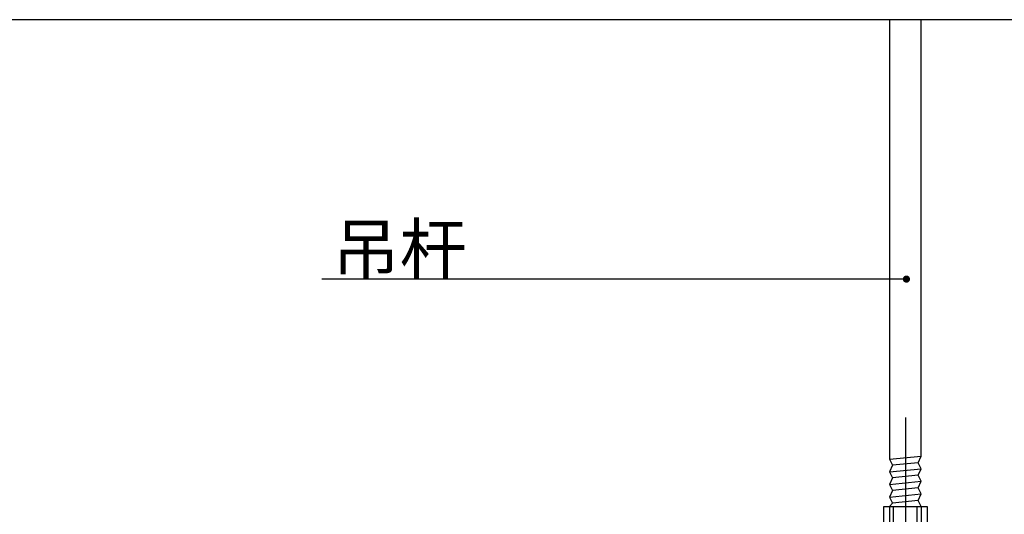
# Model space of a CAD drawing. Header units: millimetres. Extents: x -53 to 3023, y -53 to 2153.
# Tile 8 of 52: x 697 to 948, y 476 to 602. Entities that reach past the tile are written whole.
import ezdxf

# ---------------------------------------------------------------- set-up
doc = ezdxf.new("R2010")
doc.units = ezdxf.units.MM
doc.header["$LTSCALE"] = 5
doc.linetypes.add('DASH', pattern=[0.35, 0.25, -0.1])
doc.layers.get('Defpoints').update_dxf_attribs({"color": 8})
for name, color, linetype in [('8', 8, 'Continuous'), ('A-建筑-拆墙', 251, 'Continuous'), ('E-文本', 7, 'Continuous'), ('Q-立面-粗线', 30, 'Continuous')]:
    doc.layers.add(name, color=color, linetype=linetype)
doc.styles.add('-宋体', font='SimSun.ttf', dxfattribs={"width": 0.8})
doc.styles.get("Standard").update_dxf_attribs({"font": 'SimSun.ttf'})
doc.dimstyles.new('1', dxfattribs={"dimscale": 0, "dimtxt": 2.5, "dimasz": 1.5, "dimexe": 1, "dimexo": 0, "dimgap": 0.3, "dimtad": 1, "dimdec": 0, "dimzin": 0, "dimdsep": 46, "dimtxsty": 'Standard', "dimblk": 'ARCHTICK', "dimcen": 0.09, "dimclrd": 8, "dimclre": 8, "dimclrt": 4, "dimadec": 0, "dimazin": 0, "dimtfac": 1, "dimtdec": 0, "dimtix": 1, "dimtofl": 0, "dimtmove": 2, "dimatfit": 3, "dimldrblk": 'DOTSMALL', "dimfxl": 5, "dimfxlon": 1, "dimtolj": 1, "dimtzin": 0, "dimarcsym": 0})

# ---------------------------------------------------------------- blocks, each defined once
blk = doc.blocks.new('*E58')
at = {"layer": '8'}
h = blk.add_hatch(dxfattribs=at)
h.set_pattern_fill('ANSI32', color=256, style=0)
h.set_pattern_definition([(135, (127999.23976, -60065.8128), (0.2651650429, 0.2651650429), []), (135, (127999.063, -60065.8128), (0.2651650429, 0.2651650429), [])])
h.paths.add_polyline_path([(0, 0), (0.6, 0), (0.6, 15.4), (8, 15.4), (8, 16), (0, 16)])
for p, q in [((4.3, 21.559), (4.3, 11.008)), ((3.5, 19.44), (5.1, 19.6)), ((4.948, 19.264), (3.652, 19.135)), ((3.5, 18.8), (5.1, 18.96)), ((4.948, 18.624), (3.652, 18.495)), ((3.5, 18.16), (5.1, 18.32)), ((3.5, 17.52), (5.1, 17.68)), ((4.948, 17.984), (3.652, 17.855)), ((3.5, 17.04), (3.5, 16)), ((4.948, 17.344), (3.652, 17.215)), ((3.7, 16), (3.7, 17.04)), ((4.9, 16), (4.9, 17.04)), ((5.1, 17.04), (5.1, 16)), ((2.36, 15.4), (5.241, 15.4)), ((3.5, 15), (3.5, 13.96)), ((3.7, 15), (3.7, 13.96)), ((4.9, 15), (4.9, 13.96)), ((5.353, 15), (4.98, 15)), ((5.1, 15), (5.1, 13.96)), ((3.209, 13.96), (5.41, 13.96)), ((4.948, 13.656), (3.653, 13.785)), ((3.5, 13.48), (5.1, 13.32)), ((4.948, 13.016), (3.653, 13.145)), ((3.5, 12.84), (5.1, 12.68)), ((3.5, 12.2), (5.1, 12.04)), ((4.948, 12.376), (3.653, 12.505)), ((3.5, 11.56), (5.1, 11.4)), ((4.948, 11.736), (3.653, 11.865)), ((3.664, 11.2), (5, 11.2))]:
    blk.add_line(p, q, dxfattribs=at)
for points in [[(3.5, 41.784), (3.5, 19.44), (3.652, 19.135), (3.5, 18.8), (3.652, 18.495), (3.5, 18.16), (3.652, 17.855), (3.5, 17.52), (3.652, 17.215), (3.5, 17.04)], [(5.1, 17.04), (4.948, 17.344), (5.1, 17.68), (4.948, 17.984), (5.1, 18.32), (4.948, 18.624), (5.1, 18.96), (4.948, 19.264), (5.1, 19.6), (5.1, 41.784)], [(0, 0), (0.6, 0), (0.6, 15.4), (8, 15.4), (8, 16), (0, 16), (0, 0)], [(2.86, 15.4), (2.86, 15), (5.741, 15), (5.741, 15.4)], [(3.573, 13.96), (3.653, 13.785), (3.5, 13.48), (3.653, 13.145), (3.5, 12.84), (3.653, 12.505), (3.5, 12.2), (3.653, 11.865), (3.5, 11.56), (3.664, 11.2)], [(5, 11.2), (5.1, 11.4), (4.948, 11.736), (5.1, 12.04), (4.948, 12.376), (5.1, 12.68), (4.948, 13.016), (5.1, 13.32), (4.948, 13.656), (5.1, 13.96)]]:
    blk.add_lwpolyline(points, dxfattribs=at)
for points in [[(3.209, 17.04), (5.41, 17.04), (5.41, 16), (3.209, 16)], [(3.209, 15), (5.41, 15), (5.41, 13.96), (3.209, 13.96)]]:
    blk.add_lwpolyline(points, close=True, dxfattribs=at)
blk = doc.blocks.new('_ArchTick')
at = {"color": 0, "linetype": 'ByBlock', "const_width": 0.15}
blk.add_lwpolyline([(-0.5, -0.5), (0.5, 0.5)], dxfattribs=at)
blk = doc.blocks.new('0')
at = {"layer": 'Defpoints', "linetype": 'Continuous'}
blk.add_lwpolyline([(-535331.891, 505069.966), (-534912.834, 505069.966), (-534912.834, 505158.837), (-535331.891, 505158.837)], close=True, dxfattribs=at)
at = {"layer": 'Q-立面-粗线', "linetype": 'DASH', "ltscale": 5}
blk.add_lwpolyline([(-535331.891, 505069.966), (-534912.834, 505069.966), (-534912.834, 505158.837), (-535331.891, 505158.837)], close=True, dxfattribs=at)
at = {"ltscale": 0.2}
blk.add_blockref('*E58', (-535211.474, 505117.053, 1.379), dxfattribs=at)
at = {"layer": 'E-文本', "insert": (-535236.304, 505145.65), "char_height": 2.5, "width": 67.27354, "attachment_point": 7, "style": '-宋体'}
blk.add_mtext('{\\W1;吊杆}', dxfattribs=at)
at = {"layer": 'A-建筑-拆墙'}
blk.add_leader([(-535207.12, 505145.65), (-535236.858, 505145.65)], dimstyle='1', override={"dimscale": 0.487633, "dimasz": 0.75, "dimtad": 0, "dimldrblk": 'Dot'}, dxfattribs=at)

msp = doc.modelspace()

# ---------------------------------------------------------------- block references
at = {"xscale": 5, "yscale": 5, "zscale": 5}
msp.add_blockref('0', (2676958.21, -2525192.55), dxfattribs=at)

doc.saveas('drawing.dxf')
